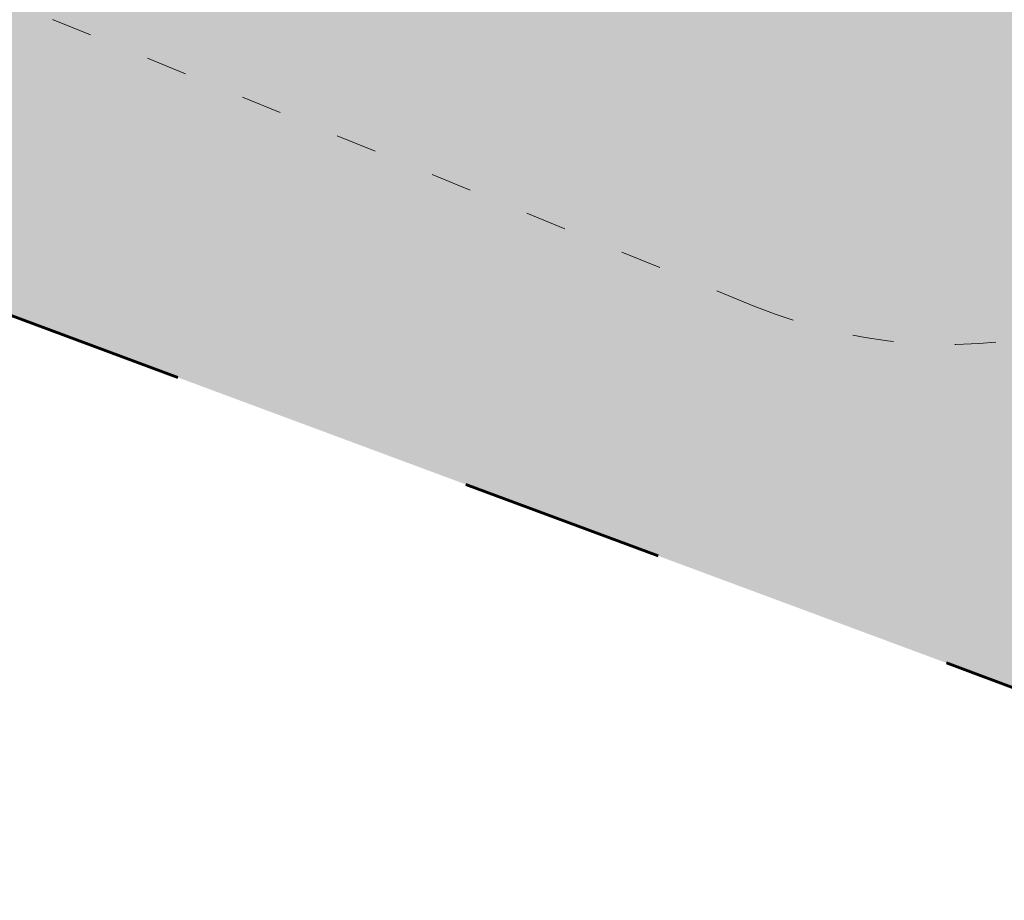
# Model space of a CAD drawing. Header units: millimetres. Extents: x 3129 to 3819, y 1527 to 1744.
# Tile 58 of 125: x 3201.18 to 3204.07, y 1650.07 to 1652.65. Entities that reach past the tile are written whole.
import ezdxf

# ---------------------------------------------------------------- set-up
doc = ezdxf.new("R2010")
doc.units = ezdxf.units.MM
doc.linetypes.add('ACAD_ISO03W100', pattern=[30, 12, -18])
doc.layers.get('0').update_dxf_attribs({"lineweight": 5})
for name, color, linetype, lineweight in [('1_poly', 74, 'Continuous', 9), ('1_strefa', 7, 'ACAD_ISO03W100', 13), ('granica', 1, 'ACAD_ISO03W100', 35)]:
    doc.layers.add(name, color=color, linetype=linetype, lineweight=lineweight)
picture_1 = doc.add_image_def('image1.jpg', size_in_pixel=(9921, 7015))

msp = doc.modelspace()

# ---------------------------------------------------------------- hatches: boundary and pattern name
at = {"layer": '1_poly'}
h = msp.add_hatch(dxfattribs=at)
h.set_pattern_fill('GRASS', color=256, scale=0.02)
h.paths.add_polyline_path([(3216.1681, 1662.1004), (3213.8849, 1655.9558), (3208.592, 1657.9226), (3205.6845, 1650.0982), (3192.2151, 1655.1032), (3194.4281, 1661.0585), (3184.8422, 1664.6205), (3182.6293, 1658.6652), (3177.1803, 1660.6899), (3175.7888, 1672.1583), (3177.4038, 1676.5047)])

# ---------------------------------------------------------------- linework, layer by layer
at = {"layer": '1_strefa', "color": 0, "ltscale": 0.01}
msp.add_lwpolyline([(3205.6298, 1652.2979), (3205.1317, 1652.045, -0.035535), (3204.9354, 1651.9623), (3204.3848, 1651.7751, -0.180839), (3203.3346, 1651.8068), (3201.1085, 1652.7166, -0.179902), (3200.3391, 1653.4247), (3200.0851, 1653.9237, -0.036138), (3200.0011, 1654.1232), (3199.8158, 1654.6707, -0.180502), (3199.8481, 1655.719), (3200.474, 1657.2505, -0.18036), (3201.1844, 1658.0211), (3201.7052, 1658.285), (3201.7724, 1658.3131), (3202.0971, 1659.1075, -0.401339), (3203.9912, 1659.9523), (3204.7607, 1659.6768), (3205.5134, 1659.3612), (3205.6364, 1659.3008, -0.304276), (3207.325, 1655.587), (3206.9767, 1654.6273), (3206.3394, 1653.0679, -0.180187)], format="xyb", close=True, dxfattribs=at)
at = {"layer": 'granica', "lineweight": 60, "ltscale": 0.05}
msp.add_lwpolyline([(3226.1303, 1666.8178), (3226.1303, 1666.8178), (3177.5134, 1684.301), (3171.5668, 1667.6377), (3177.1803, 1660.6899), (3218.6773, 1645.2702), (3222.0634, 1654.1154), (3226.1303, 1666.8178)], close=True, dxfattribs=at)

# ---------------------------------------------------------------- pictures from other files: only their frames are drawn
image = msp.add_image(picture_1, insert=(3128.6609, 1737.4987), size_in_units=(210.2364, 148.6552), rotation=-90, dxfattribs=dict(fade=43))
image.dxf.flags = 7

doc.saveas('drawing.dxf')
